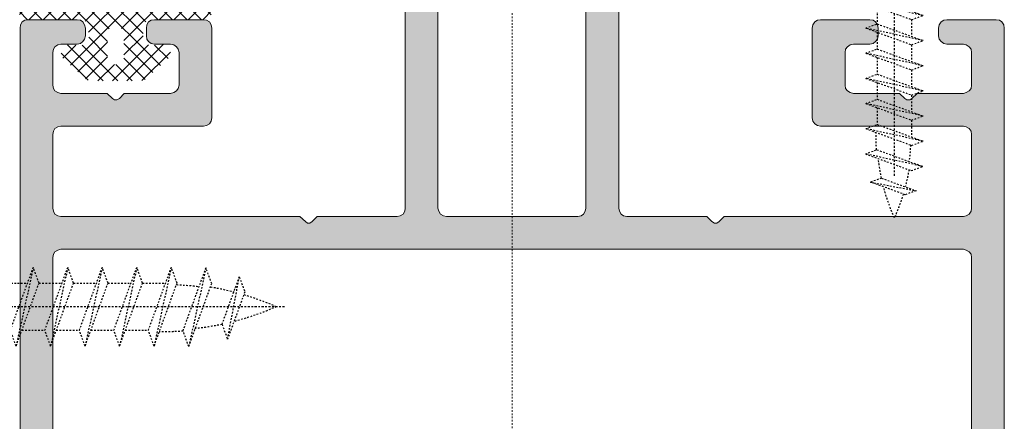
# Model space of a CAD drawing. Header units: millimetres. Extents: x -158258 to 126254, y -16359 to 60195.
# Tile 139 of 173: x -135194 to -135134, y 20849 to 20873. Entities that reach past the tile are written whole.
import ezdxf

# ---------------------------------------------------------------- set-up
doc = ezdxf.new("R2010")
doc.units = ezdxf.units.MM
doc.header["$LTSCALE"] = 0.1
doc.header["$MEASUREMENT"] = 0
doc.linetypes.add('CENTER', pattern=[2, 1.25, -0.25, 0.25, -0.25])
doc.linetypes.add('HIDDEN', pattern=[0.375, 0.25, -0.125])
for name, color, linetype, lineweight in [('01. Aluminium (Main Structure)', 6, 'Continuous', 5), ('2_Centerline', 1, 'CENTER', 15), ('3_Hatch', 8, 'Continuous', 0)]:
    doc.layers.add(name, color=color, linetype=linetype, lineweight=lineweight)
for name, color, linetype in [('CENTER LINE', 8, 'CENTER'), ('DRY WALL LINE', 1, 'Continuous'), ('HARDWARES', 7, 'Continuous')]:
    doc.layers.add(name, color=color, linetype=linetype)

# ---------------------------------------------------------------- blocks, each defined once
blk = doc.blocks.new('A$C768C5112')
at = {"layer": '3_Hatch'}
h = blk.add_hatch(color=256, dxfattribs=at)
h.dxf.hatch_style = 1
h.paths.add_polyline_path([(-4.223506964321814, -41.98522546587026), (-3.912497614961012, -41.67421611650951), (-3.912497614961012, -37.70677351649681), (-4.498231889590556, -36.68251605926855), (-4.498231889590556, -2.487038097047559), (-4.461947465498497, -2.304579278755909), (-4.352057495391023, -2.139744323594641), (-4.205883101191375, -2.029854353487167), (-4.004763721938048, -1.993569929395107), (4.004763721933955, -1.993569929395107), (4.188259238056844, -2.029854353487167), (4.35205749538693, -2.139744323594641), (4.461947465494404, -2.304579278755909), (4.516892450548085, -2.487038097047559), (4.516892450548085, -36.68251605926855), (3.894873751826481, -37.70677351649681), (3.894873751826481, -41.67421611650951), (4.205883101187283, -41.98522546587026), (4.297112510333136, -42.13139986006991), (4.297112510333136, -42.27757425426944), (4.205883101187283, -42.42374864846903), (3.894873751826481, -42.71713413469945), (3.894873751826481, -46.6845767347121), (4.516892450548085, -47.70883419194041), (4.516892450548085, -53.70716784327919), (4.461947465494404, -53.8896266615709), (4.35205749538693, -54.05446161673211), (4.188259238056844, -54.16435158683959), (4.004763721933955, -54.2006360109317), (-4.004763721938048, -54.2006360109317), (-4.205883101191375, -54.16435158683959), (-4.352057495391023, -54.05446161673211), (-4.461947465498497, -53.8896266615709), (-4.498231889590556, -53.70716784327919), (-4.498231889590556, -47.70883419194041), (-3.912497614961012, -46.6845767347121), (-3.912497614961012, -42.71713413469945), (-4.223506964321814, -42.42374864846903), (-4.278451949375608, -42.27757425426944), (-4.278451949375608, -42.13139986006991)], flags=16)
h.paths.add_polyline_path([(10.03938179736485, -54.01714049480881), (9.984436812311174, -54.2006360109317), (9.965776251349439, -54.38309482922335), (9.856922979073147, -54.54792978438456), (9.692088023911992, -54.65781975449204), (9.509629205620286, -54.69410417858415), (7.003930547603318, -54.69410417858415), (6.821471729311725, -54.65781975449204), (6.637976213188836, -54.54792978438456), (6.528086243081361, -54.38309482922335), (6.510462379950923, -54.2006360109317), (6.510462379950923, -2.487038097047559), (6.528086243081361, -2.304579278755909), (6.637976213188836, -2.139744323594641), (6.821471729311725, -2.029854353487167), (7.003930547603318, -1.993569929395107), (11.88677733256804, -1.993569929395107), (12.17912612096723, -1.682560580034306), (12.32530051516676, -1.591331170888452), (12.47147490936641, -1.591331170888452), (12.59898874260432, -1.682560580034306), (12.92865865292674, -1.993569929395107), (27.50255676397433, -1.993569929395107), (27.68605228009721, -2.029854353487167), (27.86851109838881, -2.139744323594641), (27.95974050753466, -2.304579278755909), (27.99602493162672, -2.487038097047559), (27.99602493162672, -6.985269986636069), (27.95974050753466, -7.186389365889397), (27.86851109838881, -7.351224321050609), (27.68605228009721, -7.461114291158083), (27.50255676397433, -7.497398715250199), (18.81710233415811, -7.497398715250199), (18.61598295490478, -7.533683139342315), (18.45114799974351, -7.64357310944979), (18.34125802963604, -7.808408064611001), (18.30497360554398, -8.009527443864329), (18.30497360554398, -13.47707180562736), (18.34125802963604, -13.67819118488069), (18.45114799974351, -13.86065000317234), (18.61598295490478, -13.95291611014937), (18.81710233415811, -13.98920053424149), (21.79760859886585, -13.98920053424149), (21.99872797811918, -13.95291611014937), (22.16356293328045, -13.86065000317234), (22.27241620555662, -13.67819118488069), (22.29107676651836, -13.47707180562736), (22.29107676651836, -13.00122750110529), (22.27241620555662, -12.80010812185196), (22.16356293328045, -12.65393372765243), (21.99872797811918, -12.5440437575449), (21.79760859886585, -12.49013547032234), (20.80963556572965, -12.49013547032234), (20.60851618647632, -12.4528143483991), (20.46234179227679, -12.34292437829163), (20.35245182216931, -12.19674998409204), (20.29750683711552, -11.99563060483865), (20.29750683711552, -10.00309737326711), (20.35245182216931, -9.801977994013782), (20.46234179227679, -9.655803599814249), (20.60851618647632, -9.545913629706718), (20.80963556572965, -9.49096864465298), (23.64396743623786, -9.49096864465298), (23.93735292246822, -9.179959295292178), (24.08352731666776, -9.106353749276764), (24.2297017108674, -9.106353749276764), (24.35721554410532, -9.179959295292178), (24.68688545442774, -9.49096864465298), (27.50255676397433, -9.49096864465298), (27.68605228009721, -9.545913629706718), (27.86851109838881, -9.655803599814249), (27.95974050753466, -9.801977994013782), (27.99602493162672, -10.00309737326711), (27.99602493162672, -11.99563060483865), (27.95974050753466, -12.19674998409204), (27.86851109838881, -12.34292437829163), (27.68605228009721, -12.4528143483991), (27.50255676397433, -12.49013547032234), (26.51562042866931, -12.49013547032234), (26.31450104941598, -12.5440437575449), (26.16832665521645, -12.65393372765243), (26.05843668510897, -12.80010812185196), (26.00349170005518, -13.00122750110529), (26.00349170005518, -13.47707180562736), (26.05843668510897, -13.67819118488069), (26.16832665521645, -13.86065000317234), (26.31450104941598, -13.95291611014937), (26.51562042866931, -13.98920053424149), (29.51375055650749, -13.98920053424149), (29.69724607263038, -13.95291611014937), (29.86208102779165, -13.86065000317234), (29.97093430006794, -13.67819118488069), (29.98959486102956, -13.47707180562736), (29.97093430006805, 81.00442663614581), (29.86208102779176, 81.1879221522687), (29.77966355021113, 81.24286713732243), (29.69724607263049, 81.29781212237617), (29.60549831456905, 81.3066240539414), (29.5137505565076, 81.31543598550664), (-29.51375055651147, 81.31543598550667), (-29.7148699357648, 81.2978121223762), (-29.86104432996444, 81.18792215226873), (-29.97093430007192, 81.00442663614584), (-30.00721872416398, 80.84062837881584), (-30.00721872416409, -13.47707180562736), (-29.97093430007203, -13.67819118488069), (-29.86104432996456, -13.86065000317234), (-29.71486993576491, -13.95291611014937), (-29.51375055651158, -13.98920053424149), (-26.4959231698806, -13.98920053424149), (-26.31346435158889, -13.95291611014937), (-26.14862939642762, -13.86065000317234), (-26.03873942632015, -13.67819118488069), (-26.00245500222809, -13.47707180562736), (-26.00245500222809, -13.00122750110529), (-26.03873942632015, -12.80010812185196), (-26.14862939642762, -12.65393372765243), (-26.31346435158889, -12.5440437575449), (-26.4959231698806, -12.49013547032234), (-27.52018062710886, -12.49013547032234), (-27.68501558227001, -12.4528143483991), (-27.86747440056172, -12.34292437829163), (-27.97736437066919, -12.19674998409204), (-28.01364879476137, -11.99563060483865), (-28.01364879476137, -10.00309737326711), (-27.97736437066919, -9.801977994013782), (-27.86747440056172, -9.655803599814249), (-27.68501558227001, -9.545913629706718), (-27.52018062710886, -9.49096864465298), (-24.68584875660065, -9.49096864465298), (-24.37483940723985, -9.179959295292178), (-24.24732557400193, -9.106353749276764), (-24.06383005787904, -9.106353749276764), (-23.93631622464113, -9.179959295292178), (-23.62530687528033, -9.49096864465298), (-20.80963556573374, -9.49096864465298), (-20.60851618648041, -9.545913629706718), (-20.44368123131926, -9.655803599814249), (-20.33379126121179, -9.801977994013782), (-20.29750683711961, -10.00309737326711), (-20.29750683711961, -11.99563060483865), (-20.33379126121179, -12.19674998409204), (-20.44368123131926, -12.34292437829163), (-20.60851618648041, -12.4528143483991), (-20.80963556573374, -12.49013547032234), (-21.81523246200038, -12.49013547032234), (-22.01635184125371, -12.5440437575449), (-22.16252623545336, -12.65393372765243), (-22.27241620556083, -12.80010812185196), (-22.30870062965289, -13.00122750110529), (-22.30870062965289, -13.47707180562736), (-22.27241620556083, -13.67819118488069), (-22.16252623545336, -13.86065000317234), (-22.01635184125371, -13.95291611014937), (-21.81523246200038, -13.98920053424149), (-18.79740507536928, -13.98920053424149), (-18.61494625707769, -13.95291611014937), (-18.45011130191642, -13.86065000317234), (-18.34125802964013, -13.67819118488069), (-18.30393690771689, -13.47707180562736), (-18.30393690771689, -8.009527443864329), (-18.34125802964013, -7.808408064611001), (-18.45011130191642, -7.64357310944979), (-18.61494625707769, -7.533683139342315), (-18.79740507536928, -7.497398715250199), (-27.52018062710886, -7.497398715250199), (-27.68501558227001, -7.461114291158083), (-27.86747440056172, -7.351224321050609), (-27.97736437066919, -7.186389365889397), (-28.01364879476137, -6.985269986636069), (-28.01364879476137, -2.487038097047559), (-27.97736437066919, -2.304579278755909), (-27.86747440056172, -2.139744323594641), (-27.68501558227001, -2.029854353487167), (-27.52018062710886, -1.993569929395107), (-12.92762195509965, -1.993569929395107), (-12.61764930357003, -1.682560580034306), (-12.48909877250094, -1.591331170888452), (-12.3429243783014, -1.591331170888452), (-12.17808942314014, -1.682560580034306), (-11.86708007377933, -1.993569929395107), (-7.002893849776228, -1.993569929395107), (-6.801774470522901, -2.029854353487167), (-6.655600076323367, -2.139744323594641), (-6.545710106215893, -2.304579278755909), (-6.509425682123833, -2.487038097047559), (-6.509425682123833, -54.2006360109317), (-6.545710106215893, -54.38309482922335), (-6.655600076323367, -54.54792978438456), (-6.801774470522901, -54.65781975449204), (-7.002893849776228, -54.69410417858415), (-9.508592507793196, -54.69410417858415), (-9.709711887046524, -54.65781975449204), (-9.855886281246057, -54.54792978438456), (-9.965776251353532, -54.38309482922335), (-10.0020606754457, -54.2006360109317), (-10.03834509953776, -54.01714049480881), (-10.14823506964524, -53.83468167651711), (-10.31307002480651, -53.72479170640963), (-10.4955288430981, -53.70716784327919), (-11.50216243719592, -53.70716784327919), (-11.70328181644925, -53.72479170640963), (-11.8494562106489, -53.83468167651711), (-11.95934618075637, -54.01714049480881), (-12.01325446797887, -54.2006360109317), (-12.01325446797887, -56.21182980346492), (-11.95934618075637, -56.39532531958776), (-11.8494562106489, -56.55912357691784), (-11.70328181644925, -56.66901354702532), (-11.50216243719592, -56.68767410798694), (-0.5297525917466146, -56.68767410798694), (-0.201119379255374, -56.39532531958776), (-0.07256884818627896, -56.3217197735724), (0.07360554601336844, -56.3217197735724), (0.2197799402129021, -56.39532531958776), (0.5121287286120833, -56.68767410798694), (11.50216243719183, -56.68767410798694), (11.68565795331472, -56.66901354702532), (11.8494562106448, -56.55912357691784), (11.95934618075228, -56.39532531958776), (12.01429116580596, -56.21182980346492), (12.01429116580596, -54.2006360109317), (11.95934618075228, -54.01714049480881), (11.8494562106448, -53.83468167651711), (11.68565795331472, -53.72479170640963), (11.50216243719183, -53.70716784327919), (10.4965655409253, -53.70716784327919), (10.29544616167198, -53.72479170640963), (10.14927176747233, -53.83468167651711)])
h.paths.add_polyline_path([(27.99602493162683, 77.82280099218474), (27.95974050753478, 78.0062965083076), (27.86851109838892, 78.1887553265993), (27.68605228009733, 78.29864529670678), (27.50255676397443, 78.33492972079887), (-27.52018062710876, 78.3349297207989), (-27.6850155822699, 78.29864529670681), (-27.8674744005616, 78.18875532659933), (-27.97736437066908, 78.00629650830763), (-28.01364879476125, 77.82280099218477), (-28.01364879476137, 0.5121287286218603), (-27.97736437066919, 0.3110093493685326), (-27.86747440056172, 0.1648349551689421), (-27.68501558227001, 0.05494498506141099), (-27.52018062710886, 7.73070496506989e-12), (27.50255676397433, 7.73070496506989e-12), (27.68605228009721, 0.05494498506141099), (27.86851109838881, 0.1648349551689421), (27.95974050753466, 0.3110093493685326), (27.99602493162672, 0.5121287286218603)], flags=16)
at = {"layer": '01. Aluminium (Main Structure)', "linetype": 'ByBlock'}
for p, q in [((-30.00721872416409, -13.47707180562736), (-30.00721872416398, 80.84062837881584)), ((29.98959486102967, 80.84062837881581), (29.98959486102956, -13.47707180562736)), ((-28.01364879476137, 0.5121287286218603), (-28.01364879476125, 77.82280099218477)), ((27.99602493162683, 77.82280099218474), (27.99602493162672, 0.5121287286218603)), ((-27.97736437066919, 0.3110093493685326), (-28.01364879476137, 0.5121287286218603)), ((-27.86747440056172, 0.1648349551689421), (-27.97736437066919, 0.3110093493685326)), ((-27.68501558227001, 0.05494498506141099), (-27.86747440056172, 0.1648349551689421)), ((-27.52018062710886, 7.73070496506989e-12), (-27.68501558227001, 0.05494498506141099)), ((27.50255676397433, 7.73070496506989e-12), (-27.52018062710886, 7.73070496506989e-12)), ((27.68605228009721, 0.05494498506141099), (27.50255676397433, 7.73070496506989e-12)), ((27.86851109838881, 0.1648349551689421), (27.68605228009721, 0.05494498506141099)), ((27.95974050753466, 0.3110093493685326), (27.86851109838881, 0.1648349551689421)), ((27.99602493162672, 0.5121287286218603), (27.95974050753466, 0.3110093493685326)), ((-12.92762195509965, -1.993569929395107), (-12.61764930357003, -1.682560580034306)), ((-12.61764930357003, -1.682560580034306), (-12.48909877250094, -1.591331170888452)), ((-12.48909877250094, -1.591331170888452), (-12.3429243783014, -1.591331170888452)), ((-12.3429243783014, -1.591331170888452), (-12.17808942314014, -1.682560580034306)), ((-12.17808942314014, -1.682560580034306), (-11.86708007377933, -1.993569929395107)), ((11.88677733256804, -1.993569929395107), (12.17912612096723, -1.682560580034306)), ((12.17912612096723, -1.682560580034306), (12.32530051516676, -1.591331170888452)), ((12.32530051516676, -1.591331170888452), (12.47147490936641, -1.591331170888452)), ((12.47147490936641, -1.591331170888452), (12.59898874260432, -1.682560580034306)), ((12.59898874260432, -1.682560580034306), (12.92865865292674, -1.993569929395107)), ((-28.01364879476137, -2.487038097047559), (-27.97736437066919, -2.304579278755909)), ((-27.97736437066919, -2.304579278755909), (-27.86747440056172, -2.139744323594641)), ((-27.86747440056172, -2.139744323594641), (-27.68501558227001, -2.029854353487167)), ((-27.68501558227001, -2.029854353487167), (-27.52018062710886, -1.993569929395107)), ((-27.52018062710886, -1.993569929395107), (-12.92762195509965, -1.993569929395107)), ((-11.86708007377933, -1.993569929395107), (-7.002893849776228, -1.993569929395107)), ((-7.002893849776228, -1.993569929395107), (-6.801774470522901, -2.029854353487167)), ((-6.801774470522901, -2.029854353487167), (-6.655600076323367, -2.139744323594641)), ((-6.655600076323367, -2.139744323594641), (-6.545710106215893, -2.304579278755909)), ((-6.545710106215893, -2.304579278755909), (-6.509425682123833, -2.487038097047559)), ((-4.498231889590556, -2.487038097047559), (-4.461947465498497, -2.304579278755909)), ((-4.461947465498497, -2.304579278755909), (-4.352057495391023, -2.139744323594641)), ((-4.352057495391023, -2.139744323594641), (-4.205883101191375, -2.029854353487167)), ((-4.205883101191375, -2.029854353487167), (-4.004763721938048, -1.993569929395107)), ((-4.004763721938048, -1.993569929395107), (4.004763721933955, -1.993569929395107)), ((4.004763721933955, -1.993569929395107), (4.188259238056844, -2.029854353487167)), ((4.188259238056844, -2.029854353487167), (4.35205749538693, -2.139744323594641)), ((4.35205749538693, -2.139744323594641), (4.461947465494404, -2.304579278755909)), ((4.461947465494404, -2.304579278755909), (4.516892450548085, -2.487038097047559)), ((6.510462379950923, -2.487038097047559), (6.528086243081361, -2.304579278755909)), ((6.528086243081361, -2.304579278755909), (6.637976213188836, -2.139744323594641)), ((6.637976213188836, -2.139744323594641), (6.821471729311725, -2.029854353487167)), ((6.821471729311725, -2.029854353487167), (7.003930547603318, -1.993569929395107)), ((7.003930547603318, -1.993569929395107), (11.88677733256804, -1.993569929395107)), ((12.92865865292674, -1.993569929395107), (27.50255676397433, -1.993569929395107)), ((27.50255676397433, -1.993569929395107), (27.68605228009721, -2.029854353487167)), ((27.68605228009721, -2.029854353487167), (27.86851109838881, -2.139744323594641)), ((27.86851109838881, -2.139744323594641), (27.95974050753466, -2.304579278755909)), ((27.95974050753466, -2.304579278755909), (27.99602493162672, -2.487038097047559)), ((-28.01364879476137, -6.985269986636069), (-28.01364879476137, -2.487038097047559)), ((-6.509425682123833, -2.487038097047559), (-6.509425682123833, -54.2006360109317)), ((-4.498231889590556, -36.68251605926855), (-4.498231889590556, -2.487038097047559)), ((4.516892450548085, -2.487038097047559), (4.516892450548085, -36.68251605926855)), ((6.510462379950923, -54.2006360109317), (6.510462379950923, -2.487038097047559)), ((27.99602493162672, -2.487038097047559), (27.99602493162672, -6.985269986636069)), ((-27.97736437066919, -7.186389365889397), (-28.01364879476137, -6.985269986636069)), ((-27.86747440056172, -7.351224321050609), (-27.97736437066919, -7.186389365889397)), ((27.95974050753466, -7.186389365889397), (27.86851109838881, -7.351224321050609)), ((27.99602493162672, -6.985269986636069), (27.95974050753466, -7.186389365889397)), ((-27.68501558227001, -7.461114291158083), (-27.86747440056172, -7.351224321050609)), ((-27.52018062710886, -7.497398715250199), (-27.68501558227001, -7.461114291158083)), ((-18.79740507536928, -7.497398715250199), (-27.52018062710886, -7.497398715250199)), ((-18.79740507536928, -7.497398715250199), (-18.61494625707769, -7.533683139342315)), ((-18.61494625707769, -7.533683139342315), (-18.45011130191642, -7.64357310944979)), ((-18.45011130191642, -7.64357310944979), (-18.34125802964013, -7.808408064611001)), ((18.34125802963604, -7.808408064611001), (18.45114799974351, -7.64357310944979)), ((18.45114799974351, -7.64357310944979), (18.61598295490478, -7.533683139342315)), ((18.61598295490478, -7.533683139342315), (18.81710233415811, -7.497398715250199)), ((27.50255676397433, -7.497398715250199), (18.81710233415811, -7.497398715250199)), ((27.68605228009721, -7.461114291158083), (27.50255676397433, -7.497398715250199)), ((27.86851109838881, -7.351224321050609), (27.68605228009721, -7.461114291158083)), ((-18.34125802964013, -7.808408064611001), (-18.30393690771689, -8.009527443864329)), ((-18.30393690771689, -8.009527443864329), (-18.30393690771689, -13.47707180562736)), ((18.30497360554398, -8.009527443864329), (18.34125802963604, -7.808408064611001)), ((18.30497360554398, -8.009527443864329), (18.30497360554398, -13.47707180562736)), ((-27.86747440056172, -9.655803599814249), (-27.68501558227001, -9.545913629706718)), ((-27.68501558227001, -9.545913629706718), (-27.52018062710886, -9.49096864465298)), ((-27.52018062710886, -9.49096864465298), (-24.68584875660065, -9.49096864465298)), ((-24.68584875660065, -9.49096864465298), (-24.37483940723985, -9.179959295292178)), ((-24.37483940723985, -9.179959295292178), (-24.24732557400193, -9.106353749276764)), ((-24.24732557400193, -9.106353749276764), (-24.06383005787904, -9.106353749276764)), ((-24.06383005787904, -9.106353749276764), (-23.93631622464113, -9.179959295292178)), ((-23.93631622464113, -9.179959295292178), (-23.62530687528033, -9.49096864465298)), ((-23.62530687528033, -9.49096864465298), (-20.80963556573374, -9.49096864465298)), ((-20.80963556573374, -9.49096864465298), (-20.60851618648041, -9.545913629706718)), ((-20.60851618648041, -9.545913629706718), (-20.44368123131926, -9.655803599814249)), ((20.46234179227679, -9.655803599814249), (20.60851618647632, -9.545913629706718)), ((20.60851618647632, -9.545913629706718), (20.80963556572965, -9.49096864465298)), ((20.80963556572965, -9.49096864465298), (23.64396743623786, -9.49096864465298)), ((23.64396743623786, -9.49096864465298), (23.93735292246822, -9.179959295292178)), ((23.93735292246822, -9.179959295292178), (24.08352731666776, -9.106353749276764)), ((24.08352731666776, -9.106353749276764), (24.2297017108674, -9.106353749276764)), ((24.2297017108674, -9.106353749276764), (24.35721554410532, -9.179959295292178)), ((24.35721554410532, -9.179959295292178), (24.68688545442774, -9.49096864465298)), ((24.68688545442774, -9.49096864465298), (27.50255676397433, -9.49096864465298)), ((27.50255676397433, -9.49096864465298), (27.68605228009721, -9.545913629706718)), ((27.68605228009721, -9.545913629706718), (27.86851109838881, -9.655803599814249)), ((-28.01364879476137, -10.00309737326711), (-27.97736437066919, -9.801977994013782)), ((-28.01364879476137, -11.99563060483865), (-28.01364879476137, -10.00309737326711)), ((-27.97736437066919, -9.801977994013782), (-27.86747440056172, -9.655803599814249)), ((-20.44368123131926, -9.655803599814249), (-20.33379126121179, -9.801977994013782)), ((-20.33379126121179, -9.801977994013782), (-20.29750683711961, -10.00309737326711)), ((-20.29750683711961, -10.00309737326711), (-20.29750683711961, -11.99563060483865)), ((20.29750683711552, -10.00309737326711), (20.35245182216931, -9.801977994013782)), ((20.29750683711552, -11.99563060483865), (20.29750683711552, -10.00309737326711)), ((20.35245182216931, -9.801977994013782), (20.46234179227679, -9.655803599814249)), ((27.86851109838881, -9.655803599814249), (27.95974050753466, -9.801977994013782)), ((27.95974050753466, -9.801977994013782), (27.99602493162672, -10.00309737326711)), ((27.99602493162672, -10.00309737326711), (27.99602493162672, -11.99563060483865)), ((-27.97736437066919, -12.19674998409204), (-28.01364879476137, -11.99563060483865)), ((-20.29750683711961, -11.99563060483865), (-20.33379126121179, -12.19674998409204)), ((20.35245182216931, -12.19674998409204), (20.29750683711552, -11.99563060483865)), ((27.99602493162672, -11.99563060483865), (27.95974050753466, -12.19674998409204)), ((-27.86747440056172, -12.34292437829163), (-27.97736437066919, -12.19674998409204)), ((-27.68501558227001, -12.4528143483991), (-27.86747440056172, -12.34292437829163)), ((-27.52018062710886, -12.49013547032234), (-27.68501558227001, -12.4528143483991)), ((-26.4959231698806, -12.49013547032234), (-27.52018062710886, -12.49013547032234)), ((-26.4959231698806, -12.49013547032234), (-26.31346435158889, -12.5440437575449)), ((-26.31346435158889, -12.5440437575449), (-26.14862939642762, -12.65393372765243)), ((-22.16252623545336, -12.65393372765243), (-22.01635184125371, -12.5440437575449)), ((-22.01635184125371, -12.5440437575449), (-21.81523246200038, -12.49013547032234)), ((-20.80963556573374, -12.49013547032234), (-21.81523246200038, -12.49013547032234)), ((-20.60851618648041, -12.4528143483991), (-20.80963556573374, -12.49013547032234)), ((-20.44368123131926, -12.34292437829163), (-20.60851618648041, -12.4528143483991)), ((-20.33379126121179, -12.19674998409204), (-20.44368123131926, -12.34292437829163)), ((20.46234179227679, -12.34292437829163), (20.35245182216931, -12.19674998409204)), ((20.60851618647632, -12.4528143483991), (20.46234179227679, -12.34292437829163)), ((20.80963556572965, -12.49013547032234), (20.60851618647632, -12.4528143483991)), ((21.79760859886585, -12.49013547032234), (20.80963556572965, -12.49013547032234)), ((21.79760859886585, -12.49013547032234), (21.99872797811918, -12.5440437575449)), ((21.99872797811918, -12.5440437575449), (22.16356293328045, -12.65393372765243)), ((26.16832665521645, -12.65393372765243), (26.31450104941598, -12.5440437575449)), ((26.31450104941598, -12.5440437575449), (26.51562042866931, -12.49013547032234)), ((27.50255676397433, -12.49013547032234), (26.51562042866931, -12.49013547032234)), ((27.68605228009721, -12.4528143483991), (27.50255676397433, -12.49013547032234)), ((27.86851109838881, -12.34292437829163), (27.68605228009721, -12.4528143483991)), ((27.95974050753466, -12.19674998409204), (27.86851109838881, -12.34292437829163)), ((-26.14862939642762, -12.65393372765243), (-26.03873942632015, -12.80010812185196)), ((-26.03873942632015, -12.80010812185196), (-26.00245500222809, -13.00122750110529)), ((-26.00245500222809, -13.00122750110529), (-26.00245500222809, -13.47707180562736)), ((-22.30870062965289, -13.00122750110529), (-22.27241620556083, -12.80010812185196)), ((-22.30870062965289, -13.00122750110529), (-22.30870062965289, -13.47707180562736)), ((-22.27241620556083, -12.80010812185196), (-22.16252623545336, -12.65393372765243)), ((22.16356293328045, -12.65393372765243), (22.27241620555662, -12.80010812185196)), ((22.27241620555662, -12.80010812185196), (22.29107676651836, -13.00122750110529)), ((22.29107676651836, -13.00122750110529), (22.29107676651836, -13.47707180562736)), ((26.00349170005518, -13.00122750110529), (26.05843668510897, -12.80010812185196)), ((26.00349170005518, -13.00122750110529), (26.00349170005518, -13.47707180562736)), ((26.05843668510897, -12.80010812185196), (26.16832665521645, -12.65393372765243)), ((-29.97093430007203, -13.67819118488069), (-30.00721872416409, -13.47707180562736)), ((-29.86104432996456, -13.86065000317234), (-29.97093430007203, -13.67819118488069)), ((-26.03873942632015, -13.67819118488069), (-26.14862939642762, -13.86065000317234)), ((-26.00245500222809, -13.47707180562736), (-26.03873942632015, -13.67819118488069)), ((-22.27241620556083, -13.67819118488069), (-22.30870062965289, -13.47707180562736)), ((-22.16252623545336, -13.86065000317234), (-22.27241620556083, -13.67819118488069)), ((-18.34125802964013, -13.67819118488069), (-18.45011130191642, -13.86065000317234)), ((-18.30393690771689, -13.47707180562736), (-18.34125802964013, -13.67819118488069)), ((18.34125802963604, -13.67819118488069), (18.30497360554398, -13.47707180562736)), ((18.45114799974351, -13.86065000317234), (18.34125802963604, -13.67819118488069)), ((22.27241620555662, -13.67819118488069), (22.16356293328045, -13.86065000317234)), ((22.29107676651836, -13.47707180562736), (22.27241620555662, -13.67819118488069)), ((26.05843668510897, -13.67819118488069), (26.00349170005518, -13.47707180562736)), ((26.16832665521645, -13.86065000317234), (26.05843668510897, -13.67819118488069)), ((29.97093430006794, -13.67819118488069), (29.86208102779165, -13.86065000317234)), ((29.98959486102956, -13.47707180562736), (29.97093430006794, -13.67819118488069)), ((-29.71486993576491, -13.95291611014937), (-29.86104432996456, -13.86065000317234)), ((-29.51375055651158, -13.98920053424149), (-29.71486993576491, -13.95291611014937)), ((-26.4959231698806, -13.98920053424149), (-29.51375055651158, -13.98920053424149)), ((-26.31346435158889, -13.95291611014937), (-26.4959231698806, -13.98920053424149)), ((-26.14862939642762, -13.86065000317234), (-26.31346435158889, -13.95291611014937)), ((-22.01635184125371, -13.95291611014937), (-22.16252623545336, -13.86065000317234)), ((-21.81523246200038, -13.98920053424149), (-22.01635184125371, -13.95291611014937)), ((-18.79740507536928, -13.98920053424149), (-21.81523246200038, -13.98920053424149)), ((-18.61494625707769, -13.95291611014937), (-18.79740507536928, -13.98920053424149)), ((-18.45011130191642, -13.86065000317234), (-18.61494625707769, -13.95291611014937)), ((18.61598295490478, -13.95291611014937), (18.45114799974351, -13.86065000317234)), ((18.81710233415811, -13.98920053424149), (18.61598295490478, -13.95291611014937)), ((18.81710233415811, -13.98920053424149), (21.79760859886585, -13.98920053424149)), ((21.99872797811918, -13.95291611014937), (21.79760859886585, -13.98920053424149)), ((22.16356293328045, -13.86065000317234), (21.99872797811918, -13.95291611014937)), ((26.31450104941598, -13.95291611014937), (26.16832665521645, -13.86065000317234)), ((26.51562042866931, -13.98920053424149), (26.31450104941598, -13.95291611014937)), ((26.51562042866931, -13.98920053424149), (29.51375055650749, -13.98920053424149)), ((29.69724607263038, -13.95291611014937), (29.51375055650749, -13.98920053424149)), ((29.86208102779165, -13.86065000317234), (29.69724607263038, -13.95291611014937))]:
    blk.add_line(p, q, dxfattribs=at)
blk = doc.blocks.new('*U1030')
at = {"layer": 'CENTER LINE', "linetype": 'CENTER'}
blk.add_line((0, -19.12470507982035), (0, 3.774010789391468), dxfattribs=at)
at = {"layer": 'HARDWARES', "linetype": 'Continuous'}
for p, q in [((-0.6609298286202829, 2.613080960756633), (-0.6609298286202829, 3.274010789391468)), ((0.6609298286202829, 2.613080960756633), (0.6609298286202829, 3.274010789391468)), ((0.6609298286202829, 2.613080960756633), (-0.6609298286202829, 2.613080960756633)), ((-4.488571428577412, 0), (-4.488571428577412, 1.150185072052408)), ((4.488571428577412, 1.150184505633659), (4.488571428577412, 0)), ((4.488571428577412, 0), (-4.488571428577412, 0))]:
    blk.add_line(p, q, dxfattribs=at)
at = {"layer": 'HARDWARES'}
for p, q in [((4.488571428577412, 0.817582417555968), (4.488571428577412, 0)), ((4.488571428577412, 0), (-4.488571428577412, 0))]:
    blk.add_line(p, q, dxfattribs=at)
at = {"layer": 'HARDWARES', "linetype": 'HIDDEN'}
for p, q in [((1.440000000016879, 0), (1.440000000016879, -0.3061200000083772)), ((1.440000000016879, -1.004879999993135), (1.440000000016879, -2.408519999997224)), ((-1.440000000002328, -2.053199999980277), (-1.440000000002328, -3.456749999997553)), ((1.440000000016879, -3.107279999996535), (1.440000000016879, -4.510920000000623)), ((-1.440000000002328, -4.155599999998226), (-1.440000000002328, -5.559150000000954)), ((1.440000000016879, -5.209680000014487), (1.440000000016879, -6.613320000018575)), ((-1.440000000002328, -6.258000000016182), (-1.440000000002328, -7.661550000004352)), ((1.440000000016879, -7.312080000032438), (1.440000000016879, -8.715720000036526)), ((-1.440000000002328, -8.360400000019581), (-1.440000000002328, -9.763950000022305)), ((1.440000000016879, -9.414480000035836), (1.440000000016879, -10.81812000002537)), ((-1.440000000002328, -10.46280000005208), (-1.440000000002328, -11.8663500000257)), ((1.076159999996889, -15.31407514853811), (-1.811639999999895, -16.36515514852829)), ((1.076159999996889, -15.31407514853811), (1.986480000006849, -15.64551514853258)), ((1.986480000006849, -15.64551514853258), (-1.811639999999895, -16.36515514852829)), ((-0.9011999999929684, -16.69647514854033), (1.986480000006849, -15.64551514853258)), ((-1.811639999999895, -16.36515514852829), (-0.9011999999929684, -16.69647514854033))]:
    blk.add_line(p, q, dxfattribs=at)
for points in [[(-1.440000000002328, 1.45519e-11), (-1.440000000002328, -1.354349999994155)], [(2.400000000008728, -0.655559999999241), (1.440000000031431, -0.3061199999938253), (-2.399999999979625, -1.703759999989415), (2.400000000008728, -0.655559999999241), (-1.440000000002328, -2.053200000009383), (-2.399999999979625, -1.703759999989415)], [(2.400000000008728, -2.757960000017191), (1.440000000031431, -2.408519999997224), (-2.399999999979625, -3.806160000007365), (2.400000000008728, -2.757960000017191), (-1.440000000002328, -4.155599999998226), (-2.399999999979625, -3.806160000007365)], [(2.400000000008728, -4.860360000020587), (1.440000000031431, -4.510920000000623), (-2.399999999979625, -5.908560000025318), (2.400000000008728, -4.860360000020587), (-1.440000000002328, -6.258000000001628), (-2.399999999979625, -5.908560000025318)], [(2.400000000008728, -6.962760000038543), (1.440000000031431, -6.613320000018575), (-2.399999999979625, -8.010960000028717), (2.400000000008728, -6.962760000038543), (-1.440000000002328, -8.360400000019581), (-2.399999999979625, -8.010960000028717)], [(2.400000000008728, -9.06516000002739), (1.440000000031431, -8.715720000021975), (-2.399999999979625, -10.11336000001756), (2.400000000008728, -9.06516000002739), (-1.440000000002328, -10.46280000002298), (-2.399999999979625, -10.11336000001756)], [(2.400000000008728, -11.17120999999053), (1.440000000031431, -10.82176999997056), (-2.399999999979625, -12.21940999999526), (2.400000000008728, -11.17120999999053), (-1.440000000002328, -12.56885000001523), (-2.399999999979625, -12.21940999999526)], [(2.428054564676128, -13.28330415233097), (1.468054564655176, -12.93386415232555), (-2.371945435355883, -14.33150415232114), (2.428054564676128, -13.28330415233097), (-1.411945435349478, -14.68094415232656), (-2.371945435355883, -14.33150415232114)]]:
    blk.add_lwpolyline(points, dxfattribs=at)
at = {"layer": 'HARDWARES', "linetype": 'Continuous'}
for centre, radius, start, end in [((-0.7055913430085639, -2.297439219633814), 5.571559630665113, 89.54071651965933, 126.6337815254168), ((0.7055912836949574, -2.297439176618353), 5.571559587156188, 53.36621261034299, 90.45928287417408), ((-3.117142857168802, 1.150185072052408), 1.37142857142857, 131.7376037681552, 180), ((3.117142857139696, 1.150184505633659), 1.37142857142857, 0, 48.2623911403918)]:
    blk.add_arc(centre, radius, start, end, dxfattribs=at)
at = {"layer": 'HARDWARES', "linetype": 'HIDDEN'}
for centre, radius, start, end in [((-15.26299043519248, -11.79904749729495), 16.79315957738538, 356.0960692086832, 1.058428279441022), ((15.43309956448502, -11.79904749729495), 16.79315957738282, 182.5080075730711, 187.2926171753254), ((-15.34804499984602, -11.81309849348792), 16.79315957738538, 347.9668111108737, 353.6815361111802), ((15.34804499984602, -11.81309849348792), 16.79315957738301, 189.5794861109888, 194.562172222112), ((-15.34804499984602, -11.81309849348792), 16.79315957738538, 336.0565194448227, 345.4243000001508), ((15.34804499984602, -11.81309849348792), 16.79315957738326, 196.6931290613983, 203.9434805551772)]:
    blk.add_arc(centre, radius, start, end, dxfattribs=at)
blk = doc.blocks.new('*U1032')
at = {"layer": 'CENTER LINE', "linetype": 'CENTER'}
blk.add_line((0, -11.01451412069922), (0, 2.707812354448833), dxfattribs=at)
at = {"layer": 'HARDWARES', "linetype": 'Continuous'}
for p, q in [((-0.4819280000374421, 1.725884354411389), (-0.4819280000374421, 2.207812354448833)), ((0.4819280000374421, 1.725884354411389), (0.4819280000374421, 2.207812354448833)), ((0.4819280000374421, 1.725884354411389), (-0.4819280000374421, 1.725884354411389)), ((-3.199999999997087, 0), (-3.199999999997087, 0.6591894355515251)), ((3.199999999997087, 0.6591890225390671), (3.199999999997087, 0)), ((3.199999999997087, 0), (-3.199999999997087, 0))]:
    blk.add_line(p, q, dxfattribs=at)
at = {"layer": 'HARDWARES'}
for p, q in [((-3.199999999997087, 0), (-3.199999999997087, 0.4166666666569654)), ((3.199999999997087, 0), (-3.199999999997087, 0)), ((3.199999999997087, 0.4166666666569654), (3.199999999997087, 0))]:
    blk.add_line(p, q, dxfattribs=at)
at = {"layer": 'HARDWARES', "linetype": 'HIDDEN'}
for p, q in [((1.050000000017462, 0), (1.050000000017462, -0.2232125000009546)), ((1.050000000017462, -0.7327249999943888), (1.050000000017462, -1.756212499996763)), ((-1.050000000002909, -1.49712499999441), (-1.050000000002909, -2.520546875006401)), ((1.050000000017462, -2.265725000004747), (1.050000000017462, -3.289212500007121)), ((-1.050000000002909, -3.030125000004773), (-1.050000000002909, -4.053546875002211)), ((1.050000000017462, -3.798725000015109), (1.050000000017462, -4.822212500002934)), ((-1.050000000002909, -4.563125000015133), (-1.050000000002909, -5.586546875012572)), ((1.050000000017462, -5.331725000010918), (1.050000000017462, -6.355212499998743)), ((-1.050000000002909, -6.096125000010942), (-1.050000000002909, -7.119546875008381)), ((1.050000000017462, -6.864725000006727), (1.050000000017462, -7.888212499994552)), ((-1.050000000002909, -7.629125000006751), (-1.050000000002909, -8.652546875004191)), ((0.7847000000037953, -11.16380479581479), (-1.320987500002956, -11.93021729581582)), ((0.7847000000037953, -11.16380479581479), (1.448475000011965, -11.40547979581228)), ((1.448475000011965, -11.40547979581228), (-1.320987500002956, -11.93021729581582)), ((-1.320987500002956, -11.93021729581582), (-0.6571249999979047, -12.17180479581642)), ((-0.6571249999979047, -12.17180479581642), (1.448475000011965, -11.40547979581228))]:
    blk.add_line(p, q, dxfattribs=at)
for points in [[(-1.050000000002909, 0), (-1.050000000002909, -0.9875468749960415)], [(1.75, -0.4780124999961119), (1.050000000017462, -0.2232125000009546), (-1.75, -1.242324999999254), (1.75, -0.4780124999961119), (-1.050000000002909, -1.497125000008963), (-1.75, -1.242324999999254)], [(1.75, -2.01101250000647), (1.050000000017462, -1.756212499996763), (-1.75, -2.775325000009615), (1.75, -2.01101250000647), (-1.050000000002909, -3.030125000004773), (-1.75, -2.775325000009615)], [(1.75, -3.544012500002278), (1.050000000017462, -3.289212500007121), (-1.75, -4.308325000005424), (1.75, -3.544012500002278), (-1.050000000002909, -4.563125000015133), (-1.75, -4.308325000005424)], [(1.75, -5.077012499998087), (1.050000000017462, -4.82221250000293), (-1.75, -5.841325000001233), (1.75, -5.077012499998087), (-1.050000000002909, -6.096125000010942), (-1.75, -5.841325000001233)], [(1.75, -6.610012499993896), (1.050000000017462, -6.355212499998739), (-1.75, -7.374324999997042), (1.75, -6.610012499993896), (-1.050000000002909, -7.629125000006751), (-1.75, -7.374324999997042)], [(1.75, -8.142965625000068), (1.050000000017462, -7.88816562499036), (-1.75, -8.907278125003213), (1.75, -8.142965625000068), (-1.050000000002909, -9.16207812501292), (-1.75, -8.907278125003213)], [(1.770456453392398, -9.683034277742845), (1.070456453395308, -9.428234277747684), (-1.729543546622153, -10.44734677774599), (1.770456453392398, -9.683034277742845), (-1.02954354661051, -10.70214677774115), (-1.729543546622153, -10.44734677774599)]]:
    blk.add_lwpolyline(points, dxfattribs=at)
at = {"layer": 'HARDWARES', "linetype": 'Continuous'}
for centre, radius, start, end in [((-0.5118373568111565, -1.645610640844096), 3.853488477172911, 89.55529029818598, 127.6506007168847), ((0.5118373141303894, -1.645610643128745), 3.853488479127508, 52.34939340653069, 90.44470906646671), ((-2.200000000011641, 0.6591894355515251), 1, 131.7376037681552, 180), ((2.199999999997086, 0.6591890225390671), 1, 0, 48.2623911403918)]:
    blk.add_arc(centre, radius, start, end, dxfattribs=at)
at = {"layer": 'HARDWARES', "linetype": 'HIDDEN'}
for centre, radius, start, end in [((-11.12926385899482, -8.600763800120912), 12.2450121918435, 356.0960692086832, 1.058428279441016), ((11.25330176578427, -8.600763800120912), 12.24501219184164, 182.5080075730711, 187.2926171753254), ((-11.19128281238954, -8.611009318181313), 12.2450121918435, 347.9668111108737, 353.6815361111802), ((11.19128281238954, -8.611009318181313), 12.24501219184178, 189.5794861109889, 194.562172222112), ((-11.19128281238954, -8.611009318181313), 12.2450121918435, 336.0565194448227, 345.4243000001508), ((11.19128281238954, -8.611009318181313), 12.24501219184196, 196.6931290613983, 203.9434805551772)]:
    blk.add_arc(centre, radius, start, end, dxfattribs=at)
blk = doc.blocks.new('*U1023')
at = {"layer": '3_Hatch'}
h = blk.add_hatch(dxfattribs=at)
h.set_pattern_fill('ANSI37', color=256, scale=5)
h.set_pattern_definition([(45, (-3600337.521175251, -1228450.962727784), (-0.4419417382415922, 0.4419417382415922), []), (135, (-3600337.521175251, -1228450.962727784), (-0.4419417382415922, -0.4419417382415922), [])])
edge = h.paths.add_edge_path(flags=16)
edge.add_line((-27.02557416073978, 100.9353359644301), (-27.02557391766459, 102.9922385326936))
edge.add_arc((-26.52557391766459, 102.9922384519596), 0.4999999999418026, 89.99998847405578, 179.9999907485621, ccw=False)
edge.add_line((-26.52557381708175, 103.4922384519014), (-21.84557433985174, 103.4922375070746))
edge.add_arc((-21.84557444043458, 102.992237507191), 0.4999999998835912, -9.274355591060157e-06, 89.99998844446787, ccw=False)
edge.add_line((-21.34557444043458, 102.9922374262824), (-21.34557468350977, 100.9353348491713))
edge.add_arc((-21.84557468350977, 100.9353349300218), 0.500000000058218, 269.9999883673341, 359.9999907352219, ccw=False)
edge.add_line((-21.84557478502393, 100.4353349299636), (-26.52557426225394, 100.4353358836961))
edge.add_arc((-26.52557416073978, 100.9353358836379), 0.4999999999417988, 179.999990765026, 269.99998835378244, ccw=False)
edge = h.paths.add_edge_path(flags=16)
edge.add_line((-23.855957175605, 106.0046557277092), (-24.45521685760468, 106.0046557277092))
edge.add_arc((-24.45521685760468, 106.2046557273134), 0.1999999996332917, 180, 269.9999999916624, ccw=False)
edge.add_line((-24.65521685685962, 106.2046557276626), (-24.65521685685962, 107.9978308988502))
edge.add_arc((-24.45521685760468, 107.9978308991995), 0.1999999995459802, 90.00000009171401, 180.0000001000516, ccw=False)
edge.add_line((-24.45521685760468, 108.1978308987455), (-23.855957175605, 108.1978308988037))
edge.add_arc((-23.855957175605, 107.997830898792), 0.2000000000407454, 0, 90, ccw=False)
edge.add_line((-23.65595717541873, 107.997830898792), (-23.65595717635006, 106.2046557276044))
edge.add_arc((-23.855957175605, 106.204655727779), 0.2000000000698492, 270, 359.9999999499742, ccw=False)
edge = h.paths.add_edge_path()
edge.add_line((-26.02325532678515, 109.0662557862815), (-27.44695648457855, 107.7523584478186))
edge.add_arc((-26.93778407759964, 107.536807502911), 0.5529183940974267, 157.0553165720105, 290.8746305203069)
edge.add_line((-26.74076580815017, 107.0201813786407), (-26.24076580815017, 107.0201812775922))
edge.add_arc((-26.21088184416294, 106.6117028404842), 0.409570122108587, -15.274822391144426, 94.18426008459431, ccw=False)
edge.add_line((-25.81578049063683, 106.5038019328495), (-25.81576864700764, 105.9465910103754))
edge.add_arc((-26.34721969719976, 105.9888483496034), 0.5331284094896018, 284.20778715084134, 355.4537977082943, ccw=False)
edge.add_line((-26.21636911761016, 105.4720272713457), (-29.78904490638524, 105.4718758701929))
edge.add_arc((-29.77557348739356, 105.222239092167), 0.250000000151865, 93.08891792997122, 179.9999883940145)
edge.add_line((-30.02557348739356, 105.2222391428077), (-30.02557545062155, 94.94416664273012))
edge.add_arc((-29.26374882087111, 95.18833341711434), 0.7999982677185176, 197.7707460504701, 256.1410221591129)
edge.add_line((-29.45537478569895, 94.41162451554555), (-18.74641888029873, 94.41161990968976))
edge.add_arc((-19.12635847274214, 95.16166100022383), 0.8407828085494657, 296.8648754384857, 423.1227294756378)
edge.add_line((-18.74625662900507, 95.91161987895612), (-26.98108857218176, 95.91162154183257))
edge.add_arc((-27.17070124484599, 96.07455414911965), 0.2500000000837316, 89.99998832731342, 319.32780379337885, ccw=False)
edge.add_line((-27.17070119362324, 96.32455414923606), (-26.4035027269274, 96.80961300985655))
edge.add_arc((-26.6707009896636, 97.2322299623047), 0.5000000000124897, 302.3029945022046, 359.9999839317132)
edge.add_line((-26.1707009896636, 97.23222982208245), (-26.17070070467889, 98.2455479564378))
edge.add_arc((-25.97070071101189, 98.24549856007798), 0.2000000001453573, 89.99998836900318, 179.9858489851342, ccw=False)
edge.add_line((-25.97070067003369, 98.44549856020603), (-18.78557491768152, 98.44549710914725))
edge.add_arc((-18.78557481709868, 98.94549710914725), 0.5000000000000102, 269.9999884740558, 359.9999892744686)
edge.add_line((-18.28557481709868, 98.94549701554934), (-18.28557379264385, 104.9718927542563))
edge.add_arc((-18.78557379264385, 104.9718928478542), 0.5000000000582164, 359.9999892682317, 449.9977882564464)
edge.add_line((-18.78555449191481, 105.4718928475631), (-22.0947777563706, 105.4720205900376))
edge.add_arc((-21.96392696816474, 105.9888416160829), 0.5331284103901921, 184.5461790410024, 255.79218964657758, ccw=False)
edge.add_line((-22.49537803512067, 105.9465844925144), (-22.49537792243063, 106.5037954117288))
edge.add_arc((-22.09798023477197, 106.6093163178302), 0.4111685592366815, 86.15278196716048, 194.8705837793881, ccw=False)
edge.add_line((-22.07039239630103, 107.0195583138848), (-21.57039235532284, 107.0201744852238))
edge.add_arc((-21.37337387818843, 107.5368005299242), 0.5529183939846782, 249.125346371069, 382.944660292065)
edge.add_line((-20.8642013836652, 107.7523512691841), (-22.28790201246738, 109.066249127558))
edge.add_arc((-22.73640515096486, 108.4037957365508), 0.7999997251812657, 55.90068356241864, 89.99987033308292)
edge.add_line((-22.73640334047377, 109.2037954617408), (-25.5747522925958, 109.2038018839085))
edge.add_arc((-25.57475245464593, 108.403801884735), 0.7999999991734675, 89.9999884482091, 124.0992801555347)
at = {"layer": '2_Centerline', "ltscale": 0.25}
blk.add_lwpolyline([(0, 230.776571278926), (0, 0)], dxfattribs=at)
at = {"layer": '3_Hatch', "xscale": -1}
blk.add_blockref('A$C768C5112', (0, 119.4611352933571), dxfattribs=at)
at = {"layer": 'HARDWARES'}
for name, p, rotation in [('*U1030', (-32.98959486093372, 122.9719347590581), 90.00000000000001), ('*U1032', (23.30721872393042, 103.9719347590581), 180)]:
    blk.add_blockref(name, p, dxfattribs=dict(at, rotation=rotation))

msp = doc.modelspace()

# ---------------------------------------------------------------- block references
at = {"layer": 'DRY WALL LINE', "linetype": 'Continuous', "transparency": 33554687, "xscale": -1, "rotation": 180}
msp.add_blockref('*U1023', (-135163.9469638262, 20978.95285302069), dxfattribs=at)

doc.saveas('drawing.dxf')
